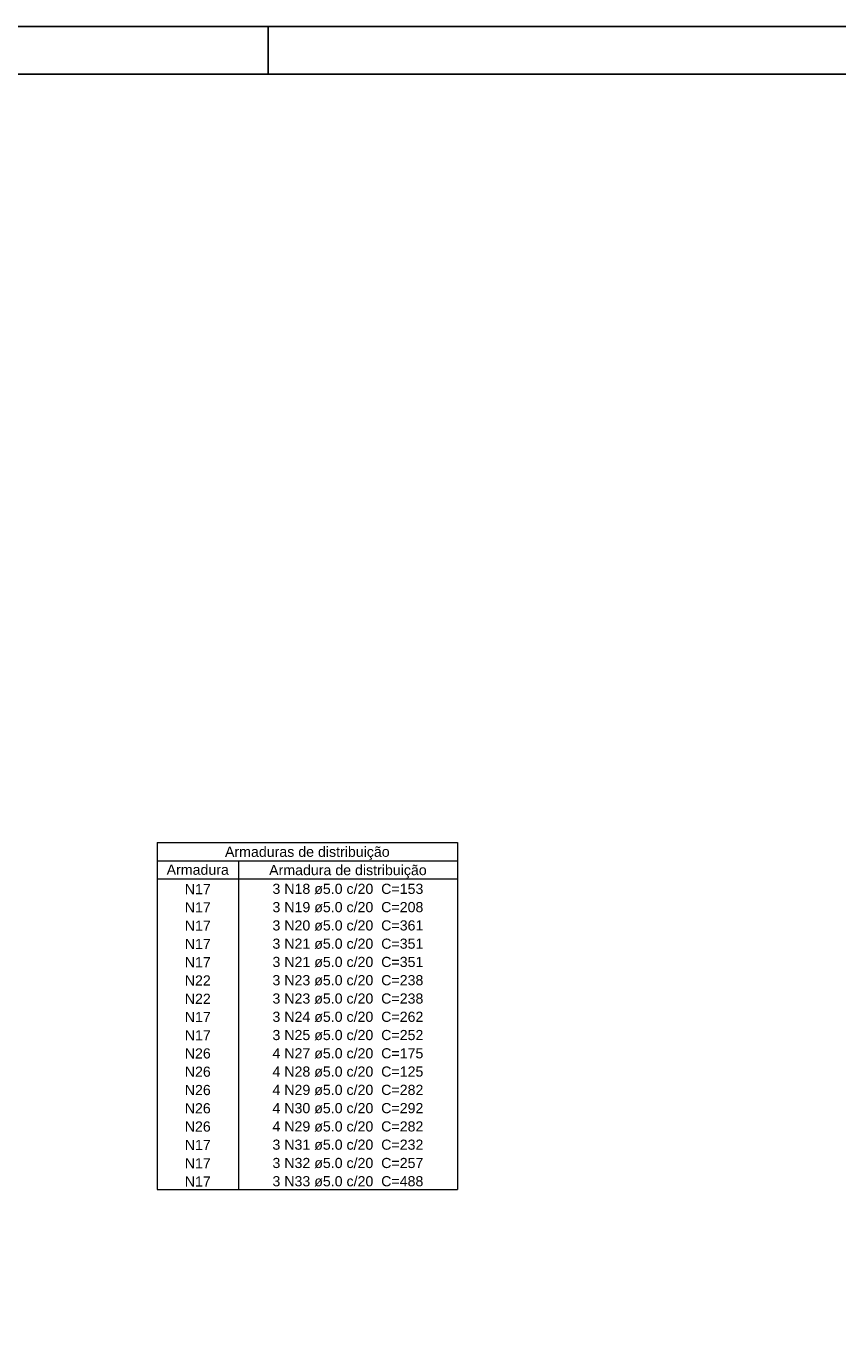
# Model space of a CAD drawing. Header units: millimetres. Extents: x 0 to 84.1, y 0 to 59.4.
# Tile 6 of 8: x 42.1 to 59, y 31.9 to 59.4. Entities that reach past the tile are written whole.
import ezdxf

# ---------------------------------------------------------------- set-up
doc = ezdxf.new("R2010")
doc.units = ezdxf.units.MM
doc.header["$MEASUREMENT"] = 0
doc.linetypes.add('NULL', pattern=[0])
for name, color, linetype, lineweight in [('Descrição da armadura', 7, 'Continuous', 0), ('DT-Relação do aço', 9, 'Continuous', 5), ('Textos armaduras', 7, 'Continuous', 0)]:
    doc.layers.add(name, color=color, linetype=linetype, lineweight=lineweight)
doc.layers.add('SEDUC_MARF', color=1, linetype='Continuous')
doc.layers.add('SEDUC_MARGG', color=7, linetype='Continuous')
doc.styles.add('Arial', font='txt')

msp = doc.modelspace()

# ---------------------------------------------------------------- linework, layer by layer
at = {"layer": 'DT-Relação do aço'}
for p, q in [((44.78, 42.376), (51.049, 42.376)), ((44.78, 42.376), (44.78, 35.133)), ((51.049, 42.376), (51.049, 35.133)), ((44.78, 41.995), (51.049, 41.995)), ((46.474, 41.995), (46.474, 35.133)), ((44.78, 41.614), (51.049, 41.614)), ((44.78, 35.133), (51.049, 35.133))]:
    msp.add_line(p, q, dxfattribs=at)
at = {"layer": 'SEDUC_MARF'}
msp.add_line((47.1, 59.4), (47.1, 58.4), dxfattribs=at)
msp.add_lwpolyline([(84.1, 59.4), (0, 59.4), (0, 0), (84.1, 0)], close=True, dxfattribs=at)
at = {"layer": 'SEDUC_MARGG'}
msp.add_lwpolyline([(2.5, 1), (83.1, 1), (83.1, 58.4), (2.5, 58.4)], close=True, dxfattribs=at)

# ---------------------------------------------------------------- texts
at = {"layer": 'Descrição da armadura', "linetype": 'NULL', "char_height": 0.2118, "attachment_point": 8, "line_spacing_factor": 0.9, "style": 'Arial'}
for s, insert, width in [('N17', (45.627, 41.296), 1.06399), ('3 N18 ø5.0 c/20  C=153', (48.761, 41.296), 6.17439), ('N17', (45.627, 40.915), 1.06399), ('3 N19 ø5.0 c/20  C=208', (48.761, 40.915), 6.17439), ('N17', (45.627, 40.533), 1.06399), ('3 N20 ø5.0 c/20  C=361', (48.761, 40.533), 6.17439), ('N17', (45.627, 40.152), 1.06399), ('3 N21 ø5.0 c/20  C=351', (48.761, 40.152), 6.17439), ('N17', (45.627, 39.771), 1.06399), ('3 N21 ø5.0 c/20  C=351', (48.761, 39.771), 6.17439), ('N22', (45.627, 39.39), 1.06399), ('3 N23 ø5.0 c/20  C=238', (48.761, 39.39), 6.17439), ('N22', (45.627, 39.008), 1.06399), ('3 N23 ø5.0 c/20  C=238', (48.761, 39.008), 6.17439), ('N17', (45.627, 38.627), 1.06399), ('3 N24 ø5.0 c/20  C=262', (48.761, 38.627), 6.17439), ('3 N25 ø5.0 c/20  C=252', (48.761, 38.246), 6.17439), ('N17', (45.627, 38.246), 1.06399), ('N26', (45.627, 37.865), 1.06399), ('4 N27 ø5.0 c/20  C=175', (48.761, 37.865), 6.17439), ('N26', (45.627, 37.484), 1.06399), ('4 N28 ø5.0 c/20  C=125', (48.761, 37.484), 6.17439), ('N26', (45.627, 37.102), 1.06399), ('4 N29 ø5.0 c/20  C=282', (48.761, 37.102), 6.17439), ('N26', (45.627, 36.721), 1.06399), ('4 N30 ø5.0 c/20  C=292', (48.761, 36.721), 6.17439), ('N26', (45.627, 36.34), 1.06399), ('4 N29 ø5.0 c/20  C=282', (48.761, 36.34), 6.17439), ('N17', (45.627, 35.959), 1.06399), ('3 N31 ø5.0 c/20  C=232', (48.761, 35.959), 6.17439), ('N17', (45.627, 35.577), 1.06399), ('3 N32 ø5.0 c/20  C=257', (48.761, 35.577), 6.17439), ('N17', (45.627, 35.196), 1.06399), ('3 N33 ø5.0 c/20  C=488', (48.761, 35.196), 6.17439)]:
    msp.add_mtext(s, dxfattribs=dict(at, insert=insert, width=width))
at = {"layer": 'Textos armaduras', "linetype": 'NULL', "char_height": 0.2118, "attachment_point": 8, "line_spacing_factor": 0.798, "style": 'Arial'}
for s, insert, width in [('Armaduras de distribuição', (47.914, 42.01), 6.73769), ('Armadura', (45.627, 41.698), 2.54656), ('Armadura de distribuição', (48.761, 41.628), 6.44769)]:
    msp.add_mtext(s, dxfattribs=dict(at, insert=insert, width=width))

doc.saveas('drawing.dxf')
